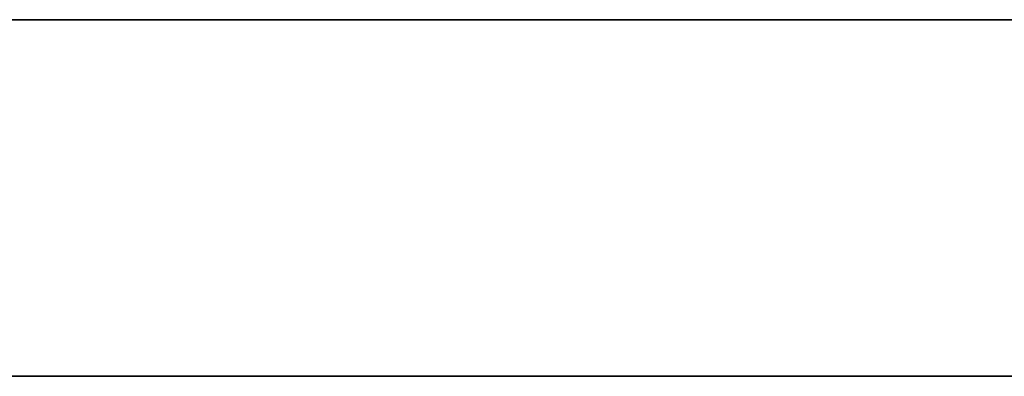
# Model space of a CAD drawing. Header units: millimetres. Extents: x -1100 to 1100, y -7 to 710.
# Tile 20 of 256: x -1026.12 to -1013.69, y 705.5 to 710. Entities that reach past the tile are written whole.
import ezdxf

# ---------------------------------------------------------------- set-up
doc = ezdxf.new("R2010")
doc.units = ezdxf.units.MM
doc.header["$MEASUREMENT"] = 0
doc.layers.add('IGES LEVEL 15', color=7, linetype='Continuous')

msp = doc.modelspace()

# ---------------------------------------------------------------- linework, layer by layer
at = {"layer": 'IGES LEVEL 15'}
for points in [[(-1100, 710, 0), (-1100, 710, 1200), (1100, 710, 1200), (1100, 710, 0)], [(1100, 710, 0), (1100, 710, -1200), (-1100, 710, -1200), (-1100, 710, 0)]]:
    msp.add_rational_spline(points, [1, 0.333333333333, 0.333333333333, 1], degree=3, dxfattribs=at)
at = {"layer": 'IGES LEVEL 15', "color": 253}
for points in [[(-1100, 710, 0), (-1100, 710, 1200), (1100, 710, 1200), (1100, 710, 0)], [(1100, 710, 0), (1100, 710, -1200), (-1100, 710, -1200), (-1100, 710, 0)], [(-1100, 710, 0), (-1100, 710, 1200), (1100, 710, 1200), (1100, 710, 0)], [(1100, 710, 0), (1100, 710, -1200), (-1100, 710, -1200), (-1100, 710, 0)], [(-1100, 705.5, 0), (-1100, 705.5, 1200), (1100, 705.5, 1200), (1100, 705.5, 0)], [(1100, 705.5, 0), (1100, 705.5, -1200), (-1100, 705.5, -1200), (-1100, 705.5, 0)]]:
    msp.add_rational_spline(points, [1, 0.333333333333, 0.333333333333, 1], degree=3, dxfattribs=at)
msp.add_open_spline([(-1100, 710, 0), (0, 710, 0), (1100, 710, 0)], degree=2, dxfattribs=at)

doc.saveas('drawing.dxf')
